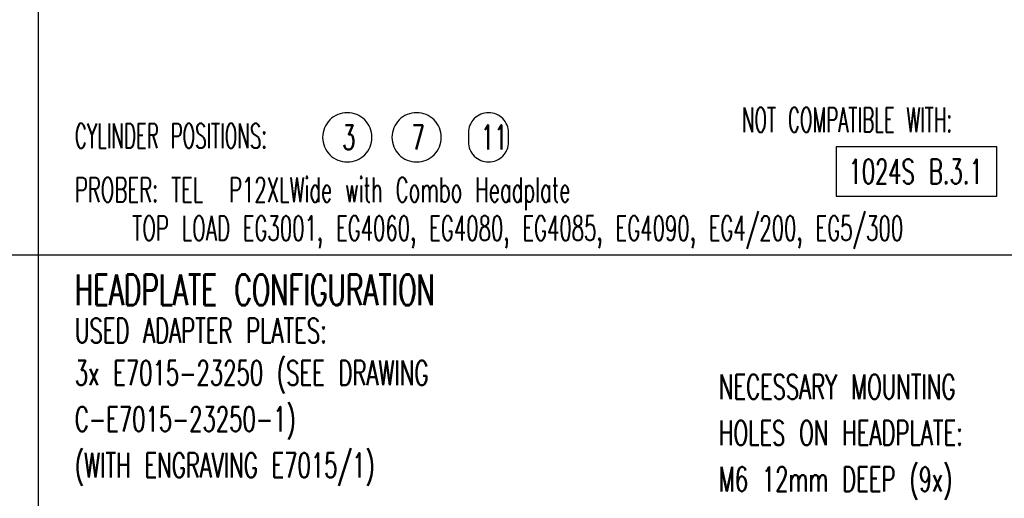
# Model space of a CAD drawing. Extents: x -1763 to 4575, y -3429 to 1051.
# Tile 179 of 193: x 1876 to 3154, y -1166 to -544. Entities that reach past the tile are written whole.
import ezdxf

# ---------------------------------------------------------------- set-up
doc = ezdxf.new("R2010")
doc.units = 0
doc.layers.add('1', color=7, linetype='CONTINUOUS')
doc.styles.add('CONVERTER_2', font='txt.shx', dxfattribs={"width": 0.63})
doc.styles.add('CONVERTER_3', font='txt.shx', dxfattribs={"width": 0.585})
doc.styles.add('CONVERTER_4', font='txt.shx', dxfattribs={"width": 0.54})

# ---------------------------------------------------------------- blocks, each defined once
blk = doc.blocks.new('TEXT__453', base_point=(-2000, -2800))
at = {"layer": '1', "color": 7, "linetype": 'CONTINUOUS'}
blk.add_line((1900, 800), (1900, -2170), dxfattribs=at)
at = {"layer": '1', "color": 1, "linetype": 'CONTINUOUS'}
blk.add_line((4500, -850), (-700, -850), dxfattribs=at)
at = {"layer": '1', "color": 1}
for points in [[(2301.3, -728.9), (2301.3, -728.9, 0.414214), (2333.3, -696.9), (2333.3, -696.9, 0.414214), (2301.3, -664.9), (2301.3, -664.9, 0.414214), (2269.3, -696.9), (2269.3, -696.9, 0.414214)], [(2391.3, -728.9), (2391.3, -728.9, 0.414214), (2423.3, -696.9), (2423.3, -696.9, 0.414214), (2391.3, -664.9), (2391.3, -664.9, 0.414214), (2359.3, -696.9), (2359.3, -696.9, 0.414214)], [(2484.7, -728.9), (2484.7, -728.9, 0.414214), (2510.8, -702.8), (2510.8, -691, 0.414214), (2484.7, -664.9), (2484.7, -664.9, 0.414214), (2458.6, -691), (2458.6, -702.8, 0.414214)]]:
    blk.add_lwpolyline(points, format="xyb", close=True, dxfattribs=at)
at = {"layer": '1', "color": 7}
blk.add_lwpolyline([(2935.9, -709.3), (2935.9, -773.3), (3144.8, -773.3), (3144.8, -709.3)], close=True, dxfattribs=at)
at = {"layer": '1', "color": 1}
for s, style, width, p in [('NOT COMPATIBLE WITH:', 'CONVERTER_4', 0.54, (2813.6, -690)), ('CYLINDER POSITIONS:', 'CONVERTER_4', 0.54, (1947.6, -711)), ('3', 'CONVERTER_2', 0.63, (2294.6, -712.9)), ('7', 'CONVERTER_2', 0.63, (2384.6, -712.9)), ('11', 'CONVERTER_2', 0.63, (2474.6, -712.9)), ('PROBER: TEL  P12XLWide with Combo Headplate', 'CONVERTER_3', 0.585, (1947.6, -781)), (' TOP LOAD EG3001, EG4060, EG4080, EG4085, EG4090, EG4/200, EG5/300', 'CONVERTER_3', 0.585, (2005.6, -831)), ('USED ADAPTER PLATES:', 'CONVERTER_2', 0.63, (1947.6, -964)), ('3x E7015-23250 (SEE DRAWING', 'CONVERTER_2', 0.63, (1947.6, -1019)), ('NECESSARY MOUNTING', 'CONVERTER_2', 0.63, (2783.6, -1037)), ('C-E7015-23250-1)', 'CONVERTER_2', 0.63, (1947.6, -1079)), ('HOLES ON HEADPLATE:', 'CONVERTER_2', 0.63, (2783.6, -1097)), ('(WITH ENGRAVING E7015/1)', 'CONVERTER_2', 0.63, (1947.6, -1139)), ('M6 12mm DEEP (9x)', 'CONVERTER_2', 0.63, (2783.6, -1157))]:
    blk.add_text(s, height=32, dxfattribs=dict(at, style=style, width=width)).set_placement(p)
at = {"layer": '1', "color": 7, "style": 'CONVERTER_2', "width": 0.63}
for s, height, p in [('1024S B.3.1', 32, (2951.9, -757.3)), ('HEADPLATE CONFIGURATION', 40, (1947.6, -915))]:
    blk.add_text(s, height=height, dxfattribs=at).set_placement(p)

msp = doc.modelspace()

# ---------------------------------------------------------------- block references
at = {"layer": '1'}
msp.add_blockref('TEXT__453', (-2000, -2800), dxfattribs=at)

doc.saveas('drawing.dxf')
